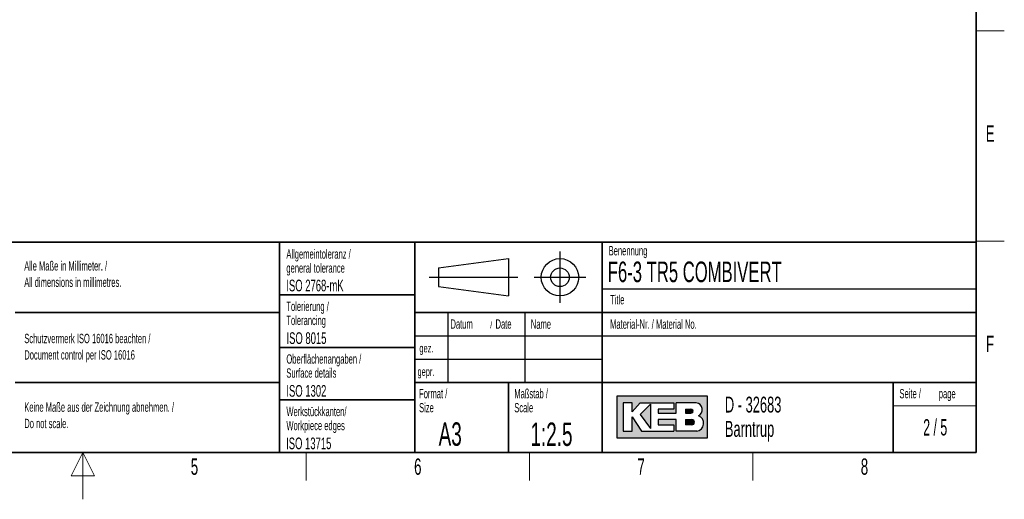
# Paper-space layout 'Blatt2' of a CAD drawing. Header units: millimetres. Extents: x 5 to 418, y 2 to 292.
# Tile 56 of 76: x 203 to 414, y 2 to 105. Entities that reach past the tile are written whole.
import ezdxf

# ---------------------------------------------------------------- set-up
doc = ezdxf.new("R2010")
doc.units = ezdxf.units.MM
doc.layers.add('SLD-0', color=7, linetype='Continuous')
doc.styles.add('SLDTEXTSTYLE0', font='TXT', dxfattribs={"width": 0.605})
doc.styles.add('SLDTEXTSTYLE1', font='TXT', dxfattribs={"width": 0.563})

psp = doc.layouts.new('Blatt2')

# ---------------------------------------------------------------- hatches: boundary and pattern name
at = {"linetype": 'Continuous'}
h = psp.add_hatch(color=7, dxfattribs=at)
h.paths.add_polyline_path([(331.1423676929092, 15.18257760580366), (350.5207896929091, 15.18257760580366), (350.5207896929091, 24.04128480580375), (331.1423676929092, 24.04128480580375)], flags=0)
edge = h.paths.add_edge_path(flags=0)
edge.add_arc((347.9991875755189, 18.26988521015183), 1.720915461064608, -81.72003226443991, 70.17096003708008, ccw=False)
edge.add_line((348.2470169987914, 16.56690822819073), (348.2293995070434, 16.56675060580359))
edge.add_line((348.2293995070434, 16.56675060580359), (343.8767592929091, 16.56675060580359))
edge.add_line((343.8767592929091, 16.56675060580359), (343.8767592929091, 19.05826200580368))
edge.add_line((343.8767592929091, 19.05826200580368), (340.0010748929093, 19.05826200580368))
edge.add_line((340.0010748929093, 19.05826200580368), (340.0010748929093, 17.95092360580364))
edge.add_line((340.0010748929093, 17.95092360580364), (343.3230900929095, 17.95092360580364))
edge.add_line((343.3230900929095, 17.95092360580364), (343.3230900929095, 16.56675060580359))
edge.add_line((343.3230900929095, 16.56675060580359), (336.4022250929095, 16.56675060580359))
edge.add_line((336.4022250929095, 16.56675060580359), (334.4643828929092, 19.61193120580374))
edge.add_line((334.4643828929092, 19.61193120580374), (334.4643828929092, 16.56675060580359))
edge.add_line((334.4643828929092, 16.56675060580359), (332.5265406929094, 16.56675060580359))
edge.add_line((332.5265406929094, 16.56675060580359), (332.5265406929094, 22.65711180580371))
edge.add_line((332.5265406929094, 22.65711180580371), (334.4643828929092, 22.65711180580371))
edge.add_line((334.4643828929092, 22.65711180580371), (334.4643828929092, 20.71926960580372))
edge.add_line((334.4643828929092, 20.71926960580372), (336.1253904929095, 22.65711180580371))
edge.add_line((336.1253904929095, 22.65711180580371), (343.3230900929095, 22.65711180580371))
edge.add_line((343.3230900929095, 22.65711180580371), (343.3230900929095, 21.27293880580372))
edge.add_line((343.3230900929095, 21.27293880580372), (340.0010748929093, 21.27293880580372))
edge.add_line((340.0010748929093, 21.27293880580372), (340.0010748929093, 20.44243500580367))
edge.add_line((340.0010748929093, 20.44243500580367), (343.8767592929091, 20.44243500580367))
edge.add_line((343.8767592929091, 20.44243500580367), (343.8767592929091, 22.65711180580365))
edge.add_line((343.8767592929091, 22.65711180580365), (348.1497422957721, 22.65711180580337))
edge.add_line((348.1497422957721, 22.65711180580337), (348.151741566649, 22.65711180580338))
edge.add_line((348.151741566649, 22.65711180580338), (348.1521661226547, 22.65713246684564))
edge.add_arc((347.9523797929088, 21.20834406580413), 1.462498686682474, -64.4589412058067, 82.1484933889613, ccw=False)
psp.add_hatch(color=7, dxfattribs=at).paths.add_polyline_path([(338.3400672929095, 17.12041980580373), (338.3400672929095, 22.38027720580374), (336.1253904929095, 20.16560040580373)], flags=0)
h = psp.add_hatch(color=7, dxfattribs=at)
edge = h.paths.add_edge_path(flags=0)
edge.add_line((345.8146014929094, 20.44243500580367), (346.974194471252, 20.44243500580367))
edge.add_arc((347.0534490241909, 20.85768690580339), 0.4227474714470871, 259.1945394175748, 460.8054605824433)
edge.add_line((346.9741944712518, 21.27293880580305), (345.8146014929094, 21.27293880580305))
edge.add_line((345.8146014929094, 21.27293880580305), (345.8146014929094, 20.44243500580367))
h = psp.add_hatch(color=7, dxfattribs=at)
edge = h.paths.add_edge_path(flags=0)
edge.add_line((345.8146014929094, 17.95092360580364), (347.1991847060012, 17.95092360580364))
edge.add_arc((347.1991847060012, 18.50459280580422), 0.5536692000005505, 270.0000000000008, 450.0000000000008)
edge.add_line((347.1991847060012, 19.05826200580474), (347.1703327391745, 19.05826200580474))
edge.add_line((347.1703327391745, 19.05826200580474), (345.8146014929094, 19.05826200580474))
edge.add_line((345.8146014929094, 19.05826200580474), (345.8146014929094, 17.95092360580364))

# ---------------------------------------------------------------- linework, layer by layer
at = {"layer": 'SLD-0', "lineweight": 35}
for p, q in [((408, 12), (408, 282.5)), ((135, 57), (408, 57)), ((259, 57), (259, 12)), ((288, 57), (288, 12)), ((328, 57.0000000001), (328, 12)), ((408, 57), (408, 12)), ((259, 45.75), (288, 45.75)), ((202.5, 42), (259, 42)), ((408, 42), (288, 42)), ((259, 34.5), (288, 34.5)), ((202.5, 27), (259, 27)), ((288, 27), (408, 27)), ((308, 27), (308, 12)), ((390.2572074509, 27), (390.2572074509, 12)), ((259, 23.25), (288, 23.25)), ((26, 12), (408, 12)), ((135, 12), (408, 12))]:
    psp.add_line(p, q, dxfattribs=at)
at = {"layer": 'SLD-0', "lineweight": 18}
for p, q in [((408, 102.25), (414, 102.25)), ((408, 57.25), (414, 57.25)), ((390.2572074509, 22), (408, 22)), ((217, 12), (214.5, 7)), ((217, 2), (217, 12)), ((219.5, 7), (217, 12)), ((264.75, 6), (264.75, 12)), ((312.5, 6), (312.5, 12)), ((360.25, 6), (360.25, 12)), ((214.5, 7), (219.5, 7))]:
    psp.add_line(p, q, dxfattribs=at)
at = {"layer": 'SLD-0'}
for p, q in [((319, 55), (319, 44)), ((293, 51.5), (308, 53.5)), ((308, 53.5), (308, 45.5)), ((293, 51.5), (293, 47.5)), ((291, 49.5), (310, 49.5)), ((313.5, 49.5), (324.5, 49.5)), ((293, 47.5), (308, 45.5)), ((328, 47.0000000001), (408, 47.0000000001)), ((295, 42), (295, 27)), ((311.5, 42), (311.5, 27)), ((288, 37), (408, 37)), ((288, 32), (328, 32)), ((348.1497422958, 22.6571118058), (348.1517415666, 22.6571118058)), ((348.1517415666, 22.6571118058), (348.1521661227, 22.6571324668)), ((348.229399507, 16.5667506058), (348.2470169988, 16.5669082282))]:
    psp.add_line(p, q, dxfattribs=at)
at = {"layer": 'SLD-0', "linetype": 'Continuous'}
for p, q in [((350.5207896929, 24.0412848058), (331.1423676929, 24.0412848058)), ((331.1423676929, 24.0412848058), (331.1423676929, 15.1825776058)), ((350.5207896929, 15.1825776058), (350.5207896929, 24.0412848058)), ((334.4643828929, 22.6571118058), (332.5265406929, 22.6571118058)), ((332.5265406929, 22.6571118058), (332.5265406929, 16.5667506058)), ((334.4643828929, 20.7192696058), (336.1253904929, 22.6571118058)), ((334.4643828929, 20.7192696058), (334.4643828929, 22.6571118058)), ((336.1253904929, 22.6571118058), (343.3230900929, 22.6571118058)), ((338.3400672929, 22.3802772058), (336.1253904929, 20.1656004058)), ((338.3400672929, 22.3802772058), (338.3400672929, 17.1204198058)), ((340.0010748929, 21.2729388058), (340.0010748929, 20.4424350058)), ((343.3230900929, 21.2729388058), (340.0010748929, 21.2729388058)), ((343.3230900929, 22.6571118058), (343.3230900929, 21.2729388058)), ((348.1497422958, 22.6571118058), (343.8767592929, 22.6571118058)), ((343.8767592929, 20.4424350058), (343.8767592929, 22.6571118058)), ((345.8146014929, 21.2729388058), (346.9741944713, 21.2729388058)), ((345.8146014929, 21.2729388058), (345.8146014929, 20.4424350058)), ((348.1497422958, 22.6571118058), (348.1517415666, 22.6571118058)), ((348.1517415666, 22.6571118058), (348.1521661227, 22.6571324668)), ((334.4643828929, 16.5667506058), (334.4643828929, 19.6119312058)), ((334.4643828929, 19.6119312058), (336.4022250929, 16.5667506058)), ((336.1253904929, 20.1656004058), (338.3400672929, 17.1204198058)), ((340.0010748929, 20.4424350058), (343.8767592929, 20.4424350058)), ((340.0010748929, 19.0582620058), (340.0010748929, 17.9509236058)), ((343.8767592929, 19.0582620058), (340.0010748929, 19.0582620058)), ((343.8767592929, 16.5667506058), (343.8767592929, 19.0582620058)), ((345.8146014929, 20.4424350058), (346.9741944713, 20.4424350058)), ((345.8146014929, 19.0582620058), (347.199184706, 19.0582620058)), ((345.8146014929, 19.0582620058), (345.8146014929, 17.9509236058)), ((347.1703327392, 19.0582620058), (347.199184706, 19.0582620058)), ((340.0010748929, 17.9509236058), (343.3230900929, 17.9509236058)), ((343.3230900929, 17.9509236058), (343.3230900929, 16.5667506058)), ((347.199184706, 17.9509236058), (345.8146014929, 17.9509236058)), ((331.1423676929, 15.1825776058), (350.5207896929, 15.1825776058)), ((332.5265406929, 16.5667506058), (334.4643828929, 16.5667506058)), ((336.4022250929, 16.5667506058), (343.3230900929, 16.5667506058)), ((348.229399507, 16.5667506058), (343.8767592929, 16.5667506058)), ((348.229399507, 16.5667506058), (348.2470169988, 16.5669082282))]:
    psp.add_line(p, q, dxfattribs=at)
at = {"layer": 'SLD-0'}
for radius in [4.000000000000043, 2.000000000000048]:
    psp.add_circle((319, 49.5), radius, dxfattribs=at)
at = {"layer": 'SLD-0', "linetype": 'Continuous'}
for centre, radius, start, end in [((347.0534490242, 20.8576869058), 0.4227474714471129, 259.1945394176, 100.8054605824), ((347.9523797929, 21.2083440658), 1.462498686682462, 295.5410587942, 82.148493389), ((347.199184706, 18.5045928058), 0.5536692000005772, 270, 90), ((347.9991875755, 18.2698852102), 1.720915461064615, 278.2799677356, 70.1709600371)]:
    psp.add_arc(centre, radius, start, end, dxfattribs=at)

# ---------------------------------------------------------------- texts
at = {"layer": 'SLD-0'}
for s, insert, char_height, attachment_point, style in [('E', (410.9815679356, 82.0010772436), 3.5, 2, 'SLDTEXTSTYLE0'), ('Allgemeintoleranz /', (260.5043854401, 55.4784419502), 2, 1, 'SLDTEXTSTYLE0'), ('Benennung', (329.4092408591, 56.1865848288), 2, 1, 'SLDTEXTSTYLE0'), ('Alle Maße in Millimeter. /', (204.4639500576, 52.9388226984), 2, 1, 'SLDTEXTSTYLE0'), ('general tolerance', (260.5043854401, 52.4784419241), 2, 1, 'SLDTEXTSTYLE0'), ('F6-3 TR5 COMBIVERT', (329.222041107, 52.8643539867), 4.4, 1, 'SLDTEXTSTYLE0'), ('All dimensions in millimetres.', (204.4639500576, 49.4388225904), 2, 1, 'SLDTEXTSTYLE0'), ('ISO 2768-mK', (260.4940938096, 48.9932287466), 2.5, 1, 'SLDTEXTSTYLE0'), ('Tolerierung /', (260.5022836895, 44.2785453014), 2, 1, 'SLDTEXTSTYLE0'), ('Title', (329.7169273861, 45.7051426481), 2, 1, 'SLDTEXTSTYLE0'), ('Tolerancing', (260.5022836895, 41.2785452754), 2, 1, 'SLDTEXTSTYLE0'), ('Datum', (295.5861619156, 40.5042457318), 2, 1, 'SLDTEXTSTYLE0'), ('/', (304.0691478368, 40.0041563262), 1.5, 1, 'SLDTEXTSTYLE0'), ('Date', (305.2253980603, 40.5042457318), 2, 1, 'SLDTEXTSTYLE0'), ('Name', (312.770034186, 40.4793879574), 2, 1, 'SLDTEXTSTYLE0'), ('Material-Nr. / Material No.', (329.7169273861, 40.4793879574), 2, 1, 'SLDTEXTSTYLE0'), ('Schutzvermerk ISO 16016 beachten /', (204.4639500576, 37.4058096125), 2, 1, 'SLDTEXTSTYLE0'), ('ISO 8015', (260.5277662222, 37.732972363), 2.5, 1, 'SLDTEXTSTYLE0'), ('F', (410.9536166, 37.0010772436), 3.5, 2, 'SLDTEXTSTYLE0'), ('Document control per ISO 16016', (204.4639500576, 33.9058095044), 2, 1, 'SLDTEXTSTYLE0'), ('gez.', (288.9470592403, 35.2328921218), 1.8, 1, 'SLDTEXTSTYLE0'), ('Oberflächenangaben /', (260.5027641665, 33.0232290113), 2, 1, 'SLDTEXTSTYLE0'), ('Surface details', (260.5027641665, 30.0232289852), 2, 1, 'SLDTEXTSTYLE0'), ('gepr.', (288.5445949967, 30.2118970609), 1.8, 1, 'SLDTEXTSTYLE0'), ('ISO 1302', (260.5038336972, 26.4529504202), 2.5, 1, 'SLDTEXTSTYLE0'), ('Format /', (288.8790098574, 25.606905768), 2, 1, 'SLDTEXTSTYLE0'), ('Maßstab /', (309.2314641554, 25.6069055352), 2, 1, 'SLDTEXTSTYLE0'), ('Seite /', (391.5827404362, 25.611128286), 2, 1, 'SLDTEXTSTYLE0'), ('D - 32683', (354.2591907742, 23.9656567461), 3.4, 1, 'SLDTEXTSTYLE0'), ('page', (399.9962824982, 25.6114133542), 2, 1, 'SLDTEXTSTYLE0'), ('Keine Maße aus der Zeichnung abnehmen. /', (204.4639500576, 22.7290049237), 2, 1, 'SLDTEXTSTYLE0'), ('Werkstückkanten/', (260.5090753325, 21.7906368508), 2, 1, 'SLDTEXTSTYLE0'), ('Size', (288.8790098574, 22.6069057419), 2, 1, 'SLDTEXTSTYLE0'), ('Scale', (309.2314641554, 22.6069055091), 2, 1, 'SLDTEXTSTYLE0'), ('Do not scale.', (204.4639500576, 19.2290048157), 2, 1, 'SLDTEXTSTYLE0'), ('Workpiece edges', (260.5090753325, 18.7906368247), 2, 1, 'SLDTEXTSTYLE0'), ('2 / 5', (399.2267893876, 19.1523676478), 3.5, 2, 'SLDTEXTSTYLE1'), ('A3', (293.0566699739, 18.4626222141), 5, 1, 'SLDTEXTSTYLE0'), ('1:2.5', (312.6833009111, 18.426931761), 5, 1, 'SLDTEXTSTYLE0'), ('Barntrup', (354.2591907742, 18.765656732), 3.4, 1, 'SLDTEXTSTYLE0'), ('ISO 13715', (260.4472726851, 15.2160422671), 2.5, 1, 'SLDTEXTSTYLE0'), ('5', (240.8527123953, 10.7429955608), 3.5, 2, 'SLDTEXTSTYLE0'), ('6', (288.6027123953, 10.7429955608), 3.5, 2, 'SLDTEXTSTYLE0'), ('7', (336.3527123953, 10.7429955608), 3.5, 2, 'SLDTEXTSTYLE0'), ('8', (384.1027123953, 10.7429955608), 3.5, 2, 'SLDTEXTSTYLE0')]:
    psp.add_mtext(s, dxfattribs=dict(at, insert=insert, char_height=char_height, attachment_point=attachment_point, style=style))

doc.saveas('drawing.dxf')
